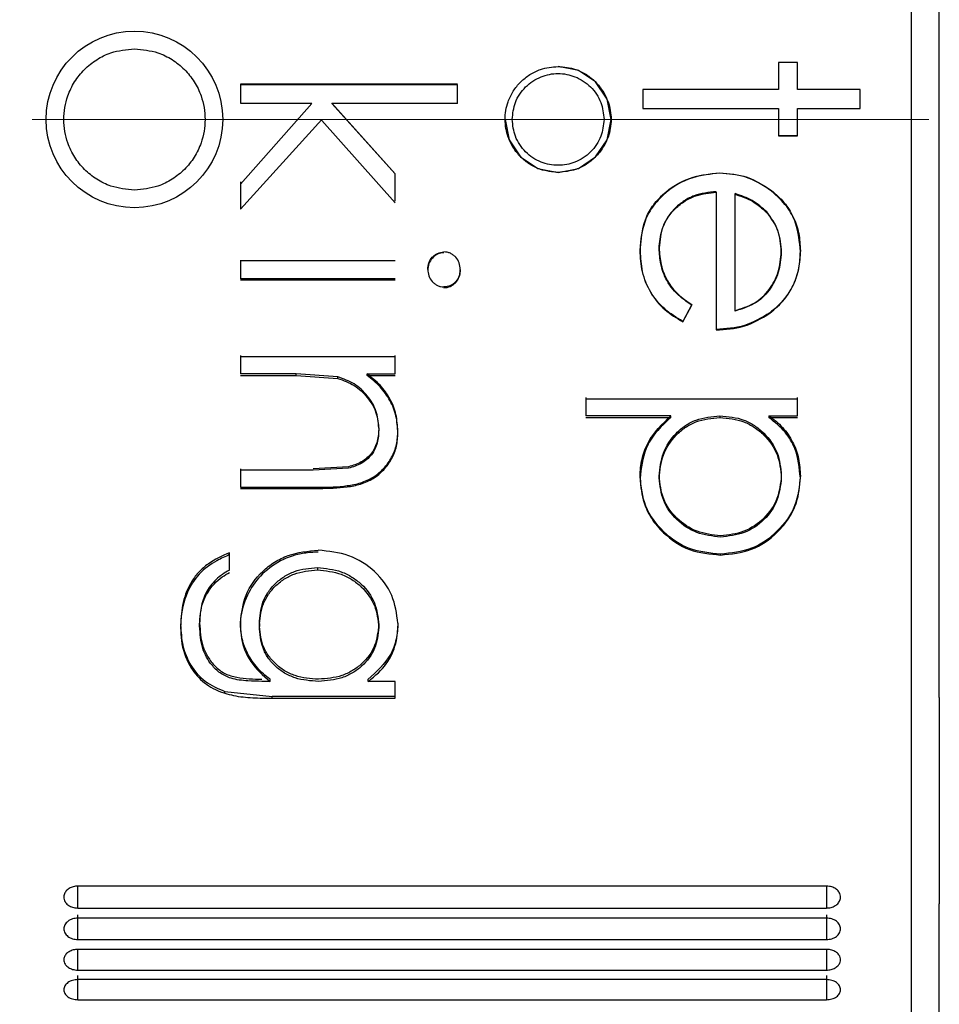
# Model space of a CAD drawing. Header units: inches. Extents: x 0.2 to 16.8, y 0.3 to 10.9.
# Tile 3 of 19: x 4.82 to 5.333, y 1.057 to 1.606. Entities that reach past the tile are written whole.
import ezdxf

# ---------------------------------------------------------------- set-up
doc = ezdxf.new("R2010")
doc.units = ezdxf.units.IN
doc.header["$MEASUREMENT"] = 0
doc.linetypes.add('CENTERX2', pattern=[0.8, 0.5, -0.1, 0.1, -0.1])

msp = doc.modelspace()

# ---------------------------------------------------------------- linework, layer by layer
at = {"color": 7, "linetype": 'Continuous', "lineweight": 25}
for p, q in [((5.33275, 1.22845), (5.33275, 2.31055)), ((5.31705, 2.23977), (5.31705, 0.86181)), ((5.25375, 1.58259), (5.24315, 1.58259)), ((5.24315, 1.58259), (5.24315, 1.56745)), ((5.25375, 1.56745), (5.25375, 1.58259)), ((5.06417, 1.57038), (4.94303, 1.57038)), ((4.94303, 1.57038), (4.94303, 1.55979)), ((4.94303, 1.57032), (5.06417, 1.57032)), ((5.06417, 1.55972), (5.06417, 1.57032)), ((5.24315, 1.56745), (5.16744, 1.56745)), ((5.16744, 1.56745), (5.16744, 1.55685)), ((5.28858, 1.56745), (5.25375, 1.56745)), ((5.28858, 1.55685), (5.28858, 1.56745)), ((4.94303, 1.55979), (4.9828, 1.55979)), ((4.9828, 1.55958), (4.94303, 1.51461)), ((5.02934, 1.52049), (4.99413, 1.55979)), ((4.99413, 1.55979), (5.06417, 1.55979)), ((4.99413, 1.55979), (4.99413, 1.55972)), ((4.99413, 1.55972), (5.02934, 1.52045)), ((5.16744, 1.55685), (5.24315, 1.55685)), ((5.24315, 1.55685), (5.24315, 1.5417)), ((5.25375, 1.5417), (5.25375, 1.55685)), ((5.25375, 1.55685), (5.28858, 1.55685)), ((4.94303, 1.50069), (4.98846, 1.55084)), ((4.98846, 1.55023), (5.02934, 1.50421)), ((5.24315, 1.5417), (5.25375, 1.5417)), ((5.25375, 1.5417), (5.24315, 1.5417)), ((4.94303, 1.51592), (4.94303, 1.50069)), ((5.02934, 1.50524), (5.02934, 1.52049)), ((5.20832, 1.51017), (5.20832, 1.51051)), ((5.20832, 1.51017), (5.20832, 1.43345)), ((5.21892, 1.50906), (5.21892, 1.5094)), ((5.21892, 1.44393), (5.21892, 1.50906)), ((5.23657, 1.49881), (5.23657, 1.49919)), ((5.17652, 1.47878), (5.17652, 1.47919)), ((5.24466, 1.47666), (5.24466, 1.47707)), ((4.94303, 1.47241), (4.94303, 1.46189)), ((5.02934, 1.47194), (4.94303, 1.47194)), ((5.02934, 1.46189), (4.94303, 1.46189)), ((4.94303, 1.46142), (5.02934, 1.46142)), ((5.1947, 1.44759), (5.18975, 1.43822)), ((5.18975, 1.43794), (5.1947, 1.44725)), ((5.1947, 1.44725), (5.1947, 1.44759)), ((5.23828, 1.44273), (5.23828, 1.44305)), ((5.18975, 1.43794), (5.18975, 1.43822)), ((4.94303, 1.41915), (4.94303, 1.40887)), ((5.02934, 1.41842), (4.94303, 1.41842)), ((5.02934, 1.40887), (5.02934, 1.41915)), ((4.97424, 1.40887), (4.94303, 1.40887)), ((4.94303, 1.40802), (4.97424, 1.40802)), ((4.9974, 1.40728), (4.97424, 1.40887)), ((4.97424, 1.40802), (4.97424, 1.40887)), ((4.97424, 1.40802), (4.9974, 1.40642)), ((4.9974, 1.40642), (4.9974, 1.40728)), ((5.01377, 1.40887), (5.02934, 1.40887)), ((5.01377, 1.40802), (5.01377, 1.40887)), ((5.01377, 1.40802), (5.02934, 1.40802)), ((5.13564, 1.39574), (5.13564, 1.38555)), ((5.25375, 1.3949), (5.13564, 1.3949)), ((5.25375, 1.38555), (5.25375, 1.39574)), ((5.18308, 1.38555), (5.13564, 1.38555)), ((5.13564, 1.38458), (5.18308, 1.38458)), ((5.18308, 1.38458), (5.18308, 1.38555)), ((5.21041, 1.38555), (5.21041, 1.38458)), ((5.23778, 1.38555), (5.25375, 1.38555)), ((5.23778, 1.38555), (5.23778, 1.38458)), ((5.23778, 1.38458), (5.25375, 1.38458)), ((5.02026, 1.37879), (5.02026, 1.37785)), ((4.94303, 1.35597), (4.94303, 1.34569)), ((5.00327, 1.35719), (4.98363, 1.35597)), ((5.00327, 1.35638), (4.98363, 1.35518)), ((4.98363, 1.35518), (4.94303, 1.35518)), ((5.17652, 1.35196), (5.17652, 1.35089)), ((5.24466, 1.35212), (5.24466, 1.35105)), ((4.94303, 1.34569), (4.98711, 1.34569)), ((4.94303, 1.34503), (4.98711, 1.34503)), ((4.98711, 1.34503), (4.98711, 1.34569)), ((4.93697, 1.29955), (4.93697, 1.30923)), ((5.21083, 1.30794), (5.21083, 1.3084)), ((4.98604, 1.30093), (4.98604, 1.29962)), ((4.92032, 1.26829), (4.92032, 1.26989)), ((4.95363, 1.2697), (4.95363, 1.2681)), ((5.02026, 1.26912), (5.02026, 1.26752)), ((4.95957, 1.23748), (4.9551, 1.23748)), ((4.95957, 1.23748), (4.95957, 1.23868)), ((5.01425, 1.23748), (5.01425, 1.23868)), ((5.02934, 1.23748), (5.01425, 1.23748)), ((5.02934, 1.22806), (5.02934, 1.23748)), ((4.93437, 1.23187), (4.96085, 1.229)), ((4.93437, 1.23085), (4.93437, 1.23187)), ((5.02934, 1.229), (4.96085, 1.229)), ((4.96085, 1.22806), (4.96085, 1.229)), ((4.96085, 1.22806), (5.02934, 1.22806)), ((5.33275, 1.22845), (5.33275, 1.11337)), ((5.2698, 1.12335), (4.85248, 1.12335)), ((4.85248, 1.11111), (5.2698, 1.11111)), ((5.33275, 0.78813), (5.33275, 1.11337)), ((5.2698, 1.10546), (4.85248, 1.10546)), ((4.85248, 1.09356), (5.2698, 1.09356)), ((5.2698, 1.08807), (4.85248, 1.08807)), ((4.85248, 1.07652), (5.2698, 1.07652)), ((5.2698, 1.0712), (4.85248, 1.0712)), ((4.85248, 1.06002), (5.2698, 1.06002))]:
    msp.add_line(p, q, dxfattribs=at)
at = {"color": 7, "linetype": 'CENTERX2', "lineweight": 18}
msp.add_line((4.02694, 1.55079), (12.59575, 1.55079), dxfattribs=at)
at = {"color": 8, "linetype": 'Continuous', "lineweight": 25}
for p, q in [((4.85248, 1.11111), (4.85248, 1.12335)), ((5.2698, 1.12335), (5.2698, 1.11111)), ((4.85248, 1.09356), (4.85248, 1.10735)), ((5.2698, 1.10735), (5.2698, 1.09356)), ((4.85248, 1.07652), (4.85248, 1.08807)), ((5.2698, 1.08807), (5.2698, 1.07652)), ((4.85248, 1.06002), (4.85248, 1.07345)), ((5.2698, 1.07345), (5.2698, 1.06002))]:
    msp.add_line(p, q, dxfattribs=at)
at = {"color": 7, "linetype": 'Continuous', "lineweight": 25, "flags": 128}
msp.add_lwpolyline([(5.09067, 1.55079), (5.09292, 1.53949), (5.09932, 1.52991), (5.1089, 1.52351), (5.12019, 1.52126), (5.13149, 1.52351), (5.14107, 1.52991), (5.14747, 1.53949), (5.14972, 1.55079), (5.14747, 1.56209), (5.14107, 1.57167), (5.13149, 1.57807), (5.12019, 1.58032), (5.12019, 1.58032)], dxfattribs=at)
at = {"color": 7, "linetype": 'Continuous', "lineweight": 25}
msp.add_circle((4.88397, 1.55079), 0.04921, dxfattribs=at)
for points, knots in [([(4.88397, 1.51142), (4.87953, 1.51185), (4.87214, 1.51257), (4.86282, 1.5172), (4.85593, 1.5227), (4.85038, 1.52959), (4.84589, 1.53892), (4.84383, 1.55076), (4.84588, 1.56261), (4.85036, 1.57194), (4.85589, 1.57884), (4.86279, 1.58436), (4.87213, 1.58901), (4.87952, 1.58973), (4.88397, 1.59016)], [0, 0, 0, 0, 0.107644, 0.178699, 0.249777, 0.320906, 0.392037, 0.499741, 0.607565, 0.678658, 0.749778, 0.821009, 0.892246, 1, 1, 1, 1]), ([(4.88397, 1.59016), (4.88842, 1.58973), (4.89581, 1.58901), (4.90515, 1.58437), (4.91204, 1.57886), (4.91758, 1.57196), (4.92206, 1.56264), (4.92412, 1.5508), (4.92207, 1.53896), (4.91758, 1.52963), (4.91204, 1.52272), (4.90515, 1.51721), (4.89582, 1.51257), (4.88842, 1.51185), (4.88397, 1.51142)], [0, 0, 0, 0, 0.1077132, 0.1788733, 0.2500568, 0.3211198, 0.3921846, 0.499887, 0.607682, 0.6787937, 0.7499327, 0.8211057, 0.8922842, 1, 1, 1, 1]), ([(5.12019, 1.52126), (5.11686, 1.52159), (5.11132, 1.52212), (5.10433, 1.5256), (5.09916, 1.52972), (5.095, 1.53489), (5.09163, 1.54189), (5.09009, 1.55077), (5.09162, 1.55965), (5.09498, 1.56665), (5.09913, 1.57183), (5.1043, 1.57597), (5.11131, 1.57945), (5.11686, 1.57999), (5.12019, 1.58032)], [0, 0, 0, 0, 0.107663, 0.178708, 0.249777, 0.320903, 0.392042, 0.499738, 0.607554, 0.678652, 0.749776, 0.820993, 0.892225, 1, 1, 1, 1]), ([(5.0946, 1.55079), (5.09495, 1.55401), (5.09548, 1.55897), (5.09866, 1.56494), (5.10197, 1.569), (5.10604, 1.57233), (5.112, 1.57542), (5.12019, 1.577), (5.12838, 1.57542), (5.13434, 1.57234), (5.13841, 1.56901), (5.14172, 1.56495), (5.14491, 1.55898), (5.14544, 1.55401), (5.14579, 1.55079)], [0, 0, 0, 0, 0.119721, 0.184729, 0.25, 0.315008, 0.380279, 0.5, 0.619721, 0.684729, 0.75, 0.815008, 0.880279, 1, 1, 1, 1]), ([(5.12019, 1.58032), (5.12353, 1.57999), (5.12908, 1.57946), (5.13608, 1.57597), (5.14124, 1.57184), (5.1454, 1.56667), (5.14876, 1.55968), (5.1503, 1.5508), (5.14877, 1.54192), (5.1454, 1.53492), (5.14125, 1.52974), (5.13608, 1.52561), (5.12908, 1.52213), (5.12353, 1.52159), (5.12019, 1.52126)], [0, 0, 0, 0, 0.107734, 0.178883, 0.250057, 0.321118, 0.392191, 0.499887, 0.607671, 0.678786, 0.749928, 0.821088, 0.892263, 1, 1, 1, 1]), ([(5.14579, 1.55079), (5.14544, 1.54757), (5.14491, 1.54261), (5.14173, 1.53664), (5.13842, 1.53258), (5.13435, 1.52925), (5.12839, 1.52616), (5.12019, 1.52458), (5.11201, 1.52616), (5.10605, 1.52924), (5.10198, 1.53257), (5.09867, 1.53664), (5.09548, 1.5426), (5.09495, 1.54757), (5.0946, 1.55079)], [0, 0, 0, 0, 0.119721, 0.184729, 0.25, 0.315008, 0.380279, 0.5, 0.619721, 0.684729, 0.75, 0.815008, 0.880279, 1, 1, 1, 1]), ([(5.16592, 1.47787), (5.16639, 1.48366), (5.16709, 1.49234), (5.17263, 1.50263), (5.18042, 1.51114), (5.19299, 1.51922), (5.20457, 1.52044), (5.21036, 1.52105)], [0, 0, 0, 0, 0.249781, 0.374535, 0.500469, 0.750323, 1, 1, 1, 1]), ([(5.21036, 1.52077), (5.20524, 1.52029), (5.19368, 1.51921), (5.18047, 1.51107), (5.17173, 1.50116), (5.16681, 1.49048), (5.16625, 1.48228), (5.16592, 1.47746)], [0, 0, 0, 0, 0.220995, 0.49896, 0.644862, 0.791098, 1, 1, 1, 1]), ([(5.21036, 1.52105), (5.21559, 1.52064), (5.22606, 1.51982), (5.2348, 1.51405), (5.23918, 1.51117)], [0, 0, 0, 0, 0.50002, 1, 1, 1, 1]), ([(5.23918, 1.51083), (5.23436, 1.51397), (5.22555, 1.5197), (5.2151, 1.52044), (5.21036, 1.52077)], [0, 0, 0, 0, 0.546678, 1, 1, 1, 1]), ([(5.20832, 1.51051), (5.20415, 1.51008), (5.19789, 1.50945), (5.19045, 1.50559), (5.18555, 1.50167), (5.18152, 1.4969), (5.17748, 1.48957), (5.17691, 1.48335), (5.17652, 1.47919)], [0, 0, 0, 0, 0.2496054, 0.374645, 0.5000578, 0.6267867, 0.7505842, 1, 1, 1, 1]), ([(5.17652, 1.47878), (5.17681, 1.48234), (5.17727, 1.48824), (5.18096, 1.49578), (5.18539, 1.50122), (5.19084, 1.50551), (5.19839, 1.50923), (5.20449, 1.50981), (5.20832, 1.51017)], [0, 0, 0, 0, 0.213919, 0.354883, 0.499467, 0.634461, 0.770383, 1, 1, 1, 1]), ([(5.23918, 1.51117), (5.24162, 1.50904), (5.2465, 1.5048), (5.25166, 1.4965), (5.2548, 1.48727), (5.25511, 1.48083), (5.25526, 1.47761)], [0, 0, 0, 0, 0.250043, 0.499937, 0.749891, 1, 1, 1, 1]), ([(5.25526, 1.4772), (5.2548, 1.48256), (5.25402, 1.49142), (5.2478, 1.50303), (5.24219, 1.50811), (5.23918, 1.51083)], [0, 0, 0, 0, 0.415007, 0.68639, 1, 1, 1, 1]), ([(5.23657, 1.49919), (5.234, 1.50151), (5.22885, 1.50616), (5.22223, 1.50832), (5.21892, 1.5094)], [0, 0, 0, 0, 0.499167, 1, 1, 1, 1]), ([(5.21892, 1.50906), (5.22225, 1.50797), (5.22886, 1.5058), (5.23401, 1.50113), (5.23657, 1.49881)], [0, 0, 0, 0, 0.502842, 1, 1, 1, 1]), ([(5.24466, 1.47707), (5.24436, 1.48114), (5.24375, 1.48926), (5.23896, 1.49588), (5.23657, 1.49919)], [0, 0, 0, 0, 0.50017, 1, 1, 1, 1]), ([(5.23657, 1.49881), (5.23896, 1.49549), (5.24375, 1.48886), (5.24436, 1.48073), (5.24466, 1.47666)], [0, 0, 0, 0, 0.499709, 1, 1, 1, 1]), ([(5.04751, 1.4672), (5.04762, 1.46843), (5.04785, 1.47088), (5.04959, 1.47355), (5.05137, 1.47522), (5.05348, 1.47655), (5.05531, 1.47677), (5.05655, 1.47692)], [0, 0, 0, 0, 0.24988, 0.499788, 0.62887, 0.750665, 1, 1, 1, 1]), ([(5.06568, 1.4672), (5.06557, 1.46844), (5.06534, 1.4709), (5.06359, 1.47357), (5.06179, 1.47525), (5.06018, 1.47621), (5.05841, 1.47681), (5.05717, 1.47689), (5.05655, 1.47692)], [0, 0, 0, 0, 0.249492, 0.499013, 0.624926, 0.749479, 0.874743, 1, 1, 1, 1]), ([(5.18975, 1.43822), (5.18623, 1.44033), (5.1792, 1.44455), (5.17142, 1.45423), (5.16658, 1.46564), (5.16614, 1.47379), (5.16592, 1.47787)], [0, 0, 0, 0, 0.2502041, 0.5000196, 0.749842, 1, 1, 1, 1]), ([(5.16592, 1.47746), (5.16612, 1.47363), (5.16653, 1.4655), (5.17126, 1.45406), (5.1792, 1.44423), (5.18624, 1.44004), (5.18975, 1.43794)], [0, 0, 0, 0, 0.235191, 0.499269, 0.750013, 1, 1, 1, 1]), ([(5.17652, 1.47919), (5.17676, 1.47603), (5.17723, 1.46967), (5.18073, 1.46064), (5.18676, 1.453), (5.19205, 1.44939), (5.1947, 1.44759)], [0, 0, 0, 0, 0.248479, 0.500078, 0.74955, 1, 1, 1, 1]), ([(5.1947, 1.44725), (5.19248, 1.44875), (5.18707, 1.45242), (5.18064, 1.46013), (5.17714, 1.46971), (5.17672, 1.47589), (5.17652, 1.47877)], [0, 0, 0, 0, 0.210205, 0.512816, 0.773036, 1, 1, 1, 1]), ([(5.21892, 1.44425), (5.22256, 1.44538), (5.228, 1.44707), (5.23416, 1.45156), (5.23915, 1.45718), (5.24364, 1.46575), (5.24432, 1.47328), (5.24466, 1.47707)], [0, 0, 0, 0, 0.250009, 0.374157, 0.500415, 0.748033, 1, 1, 1, 1]), ([(5.25526, 1.47761), (5.25509, 1.47428), (5.25474, 1.46761), (5.25146, 1.45804), (5.24679, 1.45104), (5.24218, 1.4462), (5.23958, 1.4441), (5.23828, 1.44305)], [0, 0, 0, 0, 0.249995, 0.499859, 0.749667, 0.874825, 1, 1, 1, 1]), ([(5.23828, 1.44273), (5.24116, 1.44521), (5.24634, 1.44967), (5.2518, 1.45846), (5.25426, 1.46617), (5.25515, 1.47263), (5.25523, 1.47571), (5.25526, 1.4772)], [0, 0, 0, 0, 0.28382, 0.510665, 0.768638, 0.887679, 1, 1, 1, 1]), ([(5.05655, 1.47645), (5.05532, 1.4763), (5.05287, 1.47598), (5.04994, 1.4736), (5.04789, 1.47048), (5.04764, 1.46804), (5.04752, 1.46683)], [0, 0, 0, 0, 0.249677, 0.499613, 0.749856, 1, 1, 1, 1]), ([(5.24466, 1.47666), (5.24433, 1.4729), (5.24366, 1.4654), (5.2392, 1.45687), (5.23421, 1.45125), (5.22804, 1.44675), (5.22258, 1.44506), (5.21892, 1.44393)], [0, 0, 0, 0, 0.249399, 0.498276, 0.62441, 0.748678, 1, 1, 1, 1]), ([(5.04751, 1.4672), (5.04762, 1.46597), (5.04783, 1.4635), (5.04957, 1.46082), (5.05134, 1.45911), (5.05293, 1.45813), (5.05469, 1.4575), (5.05593, 1.45742), (5.05655, 1.45739)], [0, 0, 0, 0, 0.2496, 0.499078, 0.626555, 0.749496, 0.874769, 1, 1, 1, 1]), ([(5.06568, 1.4672), (5.06558, 1.46596), (5.06536, 1.46347), (5.06359, 1.46077), (5.0618, 1.45907), (5.05966, 1.45775), (5.0578, 1.45753), (5.05655, 1.45739)], [0, 0, 0, 0, 0.249971, 0.4998244, 0.6297384, 0.7505967, 1, 1, 1, 1]), ([(5.05655, 1.45691), (5.0578, 1.45706), (5.05966, 1.45728), (5.0618, 1.45861), (5.0636, 1.4603), (5.06536, 1.463), (5.06558, 1.46548), (5.06568, 1.46672)], [0, 0, 0, 0, 0.249403, 0.371474, 0.500174, 0.750028, 1, 1, 1, 1]), ([(5.23828, 1.44305), (5.23368, 1.44026), (5.22447, 1.43468), (5.21371, 1.43403), (5.20832, 1.4337)], [0, 0, 0, 0, 0.499413, 1, 1, 1, 1]), ([(5.20832, 1.43345), (5.21354, 1.43376), (5.2243, 1.43438), (5.23353, 1.4399), (5.23828, 1.44273)], [0, 0, 0, 0, 0.485082, 1, 1, 1, 1]), ([(5.02026, 1.37879), (5.01996, 1.38204), (5.01936, 1.38852), (5.01408, 1.39699), (5.00683, 1.40389), (5.00054, 1.40615), (4.9974, 1.40728)], [0, 0, 0, 0, 0.249892, 0.499873, 0.750013, 1, 1, 1, 1]), ([(4.9974, 1.40642), (5.00056, 1.40527), (5.00687, 1.40298), (5.01412, 1.39601), (5.01937, 1.38752), (5.01996, 1.38106), (5.02026, 1.37785)], [0, 0, 0, 0, 0.251462, 0.501886, 0.751797, 1, 1, 1, 1]), ([(5.03086, 1.377), (5.03066, 1.38012), (5.03026, 1.38635), (5.02678, 1.39518), (5.02122, 1.40292), (5.01626, 1.40688), (5.01377, 1.40887)], [0, 0, 0, 0, 0.250002, 0.4999044, 0.7498158, 1, 1, 1, 1]), ([(5.03086, 1.37606), (5.03066, 1.37918), (5.03026, 1.3854), (5.02678, 1.39424), (5.02123, 1.40201), (5.01626, 1.40601), (5.01377, 1.40802)], [0, 0, 0, 0, 0.250859, 0.499461, 0.749154, 1, 1, 1, 1]), ([(5.16592, 1.35171), (5.16597, 1.35333), (5.16605, 1.35658), (5.16721, 1.36298), (5.171, 1.3739), (5.17825, 1.38089), (5.18308, 1.38555)], [0, 0, 0, 0, 0.125487, 0.250965, 0.501422, 1, 1, 1, 1]), ([(5.18308, 1.38458), (5.18017, 1.38194), (5.17464, 1.37692), (5.16755, 1.36553), (5.16655, 1.35636), (5.16592, 1.35064)], [0, 0, 0, 0, 0.295824, 0.561356, 1, 1, 1, 1]), ([(5.17652, 1.35196), (5.17701, 1.3563), (5.17799, 1.36498), (5.18421, 1.37451), (5.19102, 1.38024), (5.19903, 1.3845), (5.20586, 1.38513), (5.21041, 1.38555)], [0, 0, 0, 0, 0.249531, 0.499544, 0.624818, 0.750345, 1, 1, 1, 1]), ([(5.17652, 1.35089), (5.17701, 1.3552), (5.17797, 1.36385), (5.18418, 1.37342), (5.19098, 1.37919), (5.199, 1.38352), (5.20584, 1.38416), (5.21041, 1.38458)], [0, 0, 0, 0, 0.248608, 0.498522, 0.623977, 0.749232, 1, 1, 1, 1]), ([(5.21041, 1.38555), (5.21497, 1.38514), (5.22178, 1.38454), (5.22982, 1.38026), (5.23672, 1.37464), (5.2434, 1.36525), (5.24424, 1.3565), (5.24466, 1.35212)], [0, 0, 0, 0, 0.249764, 0.373029, 0.500649, 0.750215, 1, 1, 1, 1]), ([(5.21041, 1.38458), (5.21497, 1.38417), (5.22179, 1.38356), (5.22982, 1.37925), (5.23672, 1.37359), (5.2434, 1.36417), (5.24424, 1.35543), (5.24466, 1.35105)], [0, 0, 0, 0, 0.24993, 0.373161, 0.500288, 0.749808, 1, 1, 1, 1]), ([(5.23778, 1.38555), (5.23912, 1.38455), (5.24179, 1.38255), (5.24658, 1.37794), (5.25138, 1.37114), (5.25473, 1.36179), (5.25508, 1.35528), (5.25526, 1.35202)], [0, 0, 0, 0, 0.125189, 0.250343, 0.500076, 0.749985, 1, 1, 1, 1]), ([(5.25526, 1.35096), (5.25473, 1.35652), (5.25385, 1.36557), (5.24693, 1.37716), (5.24096, 1.38201), (5.23778, 1.38458)], [0, 0, 0, 0, 0.425932, 0.694482, 1, 1, 1, 1]), ([(5.02026, 1.37879), (5.02012, 1.37631), (5.01984, 1.37135), (5.01711, 1.36558), (5.01364, 1.36191), (5.0105, 1.35974), (5.00698, 1.35815), (5.0045, 1.35751), (5.00327, 1.35719)], [0, 0, 0, 0, 0.249923, 0.499182, 0.621045, 0.749562, 0.874754, 1, 1, 1, 1]), ([(4.98711, 1.34569), (4.99228, 1.3458), (5.00003, 1.34597), (5.01022, 1.34793), (5.01731, 1.35113), (5.02325, 1.35608), (5.02766, 1.36232), (5.03044, 1.36946), (5.03072, 1.37449), (5.03086, 1.377)], [0, 0, 0, 0, 0.2501713, 0.3752474, 0.5001584, 0.624676, 0.7498726, 0.8749339, 1, 1, 1, 1]), ([(4.98711, 1.34503), (4.99227, 1.34513), (5.00002, 1.3453), (5.01019, 1.34722), (5.01728, 1.35037), (5.02323, 1.35526), (5.02765, 1.36144), (5.03044, 1.36854), (5.03072, 1.37355), (5.03086, 1.37606)], [0, 0, 0, 0, 0.249869, 0.374574, 0.499542, 0.624203, 0.749504, 0.874607, 1, 1, 1, 1]), ([(5.02026, 1.37785), (5.02012, 1.37538), (5.01984, 1.37044), (5.01711, 1.36469), (5.01364, 1.36107), (5.01051, 1.35892), (5.00699, 1.35734), (5.00451, 1.3567), (5.00327, 1.35638)], [0, 0, 0, 0, 0.2495898, 0.4987352, 0.6217555, 0.7486413, 0.8737788, 1, 1, 1, 1]), ([(5.21083, 1.3084), (5.2049, 1.30897), (5.19303, 1.31011), (5.17835, 1.32044), (5.16771, 1.3346), (5.16652, 1.346), (5.16592, 1.35171)], [0, 0, 0, 0, 0.250008, 0.499955, 0.749947, 1, 1, 1, 1]), ([(5.16592, 1.35064), (5.16631, 1.34601), (5.16697, 1.33812), (5.17213, 1.32789), (5.18017, 1.31846), (5.19303, 1.3096), (5.20489, 1.30849), (5.21083, 1.30794)], [0, 0, 0, 0, 0.205086, 0.349411, 0.50049, 0.750082, 1, 1, 1, 1]), ([(5.21071, 1.31859), (5.20625, 1.31914), (5.19726, 1.32025), (5.18592, 1.32794), (5.17803, 1.33895), (5.17703, 1.34762), (5.17652, 1.35196)], [0, 0, 0, 0, 0.248012, 0.499913, 0.749975, 1, 1, 1, 1]), ([(5.21071, 1.31791), (5.20621, 1.31846), (5.19721, 1.31956), (5.1859, 1.32713), (5.17804, 1.33796), (5.17703, 1.34658), (5.17652, 1.35089)], [0, 0, 0, 0, 0.2504381, 0.4998313, 0.749611, 1, 1, 1, 1]), ([(5.24466, 1.35212), (5.2442, 1.34777), (5.24326, 1.33909), (5.23553, 1.32796), (5.2242, 1.32019), (5.21519, 1.31912), (5.21071, 1.31859)], [0, 0, 0, 0, 0.250114, 0.500063, 0.751917, 1, 1, 1, 1]), ([(5.24466, 1.35105), (5.2442, 1.34674), (5.24326, 1.33812), (5.23557, 1.32716), (5.22426, 1.3195), (5.21523, 1.31844), (5.21071, 1.31791)], [0, 0, 0, 0, 0.249697, 0.499259, 0.74983, 1, 1, 1, 1]), ([(5.25526, 1.35202), (5.25468, 1.34634), (5.2535, 1.33497), (5.24307, 1.32075), (5.22858, 1.31023), (5.21675, 1.30901), (5.21083, 1.3084)], [0, 0, 0, 0, 0.250063, 0.500098, 0.750103, 1, 1, 1, 1]), ([(5.21083, 1.30794), (5.21674, 1.30853), (5.22856, 1.30971), (5.24121, 1.31869), (5.24907, 1.32813), (5.25424, 1.33834), (5.25489, 1.34628), (5.25526, 1.35096)], [0, 0, 0, 0, 0.249532, 0.498987, 0.647678, 0.792271, 1, 1, 1, 1]), ([(4.93697, 1.30923), (4.93281, 1.30736), (4.92658, 1.30455), (4.9198, 1.29871), (4.9146, 1.29171), (4.91044, 1.28163), (4.90996, 1.27319), (4.90972, 1.26896)], [0, 0, 0, 0, 0.250021, 0.373792, 0.500163, 0.749908, 1, 1, 1, 1]), ([(4.93703, 1.30814), (4.93465, 1.30708), (4.92845, 1.3043), (4.9194, 1.29784), (4.91224, 1.28593), (4.90985, 1.27531), (4.90974, 1.26864), (4.90972, 1.26737)], [0, 0, 0, 0, 0.143461, 0.372802, 0.603202, 0.924549, 1, 1, 1, 1]), ([(4.94303, 1.2702), (4.94367, 1.27544), (4.94496, 1.28594), (4.95312, 1.29732), (4.96189, 1.30413), (4.97208, 1.30925), (4.98073, 1.31007), (4.98647, 1.31062)], [0, 0, 0, 0, 0.249722, 0.499516, 0.625155, 0.751542, 1, 1, 1, 1]), ([(4.98647, 1.30954), (4.98382, 1.30942), (4.97655, 1.30909), (4.96493, 1.30517), (4.95382, 1.29686), (4.94609, 1.28538), (4.94322, 1.27552), (4.94306, 1.26975), (4.94303, 1.2686)], [0, 0, 0, 0, 0.115556, 0.316569, 0.526484, 0.724733, 0.944804, 1, 1, 1, 1]), ([(5.03086, 1.26989), (5.03016, 1.27521), (5.02877, 1.28584), (5.01862, 1.29933), (5.00396, 1.30881), (4.9923, 1.31001), (4.98647, 1.31062)], [0, 0, 0, 0, 0.2499402, 0.5000817, 0.7500681, 1, 1, 1, 1]), ([(4.93697, 1.29955), (4.93562, 1.29877), (4.93291, 1.2972), (4.92816, 1.29326), (4.92349, 1.28719), (4.92071, 1.27867), (4.92045, 1.27282), (4.92032, 1.26989)], [0, 0, 0, 0, 0.1252038, 0.2504038, 0.4999205, 0.7498036, 1, 1, 1, 1]), ([(4.92032, 1.26829), (4.92041, 1.27072), (4.92065, 1.27723), (4.92396, 1.28734), (4.93087, 1.29462), (4.93566, 1.29744), (4.93704, 1.29825)], [0, 0, 0, 0, 0.207544, 0.557539, 0.872208, 1, 1, 1, 1]), ([(4.95363, 1.2697), (4.95396, 1.27374), (4.95445, 1.2798), (4.95823, 1.28715), (4.96225, 1.29201), (4.96724, 1.296), (4.975, 1.29999), (4.98162, 1.30055), (4.98604, 1.30093)], [0, 0, 0, 0, 0.2497746, 0.3747809, 0.5002897, 0.6271335, 0.7507231, 1, 1, 1, 1]), ([(4.95363, 1.2681), (4.95395, 1.2721), (4.95444, 1.27814), (4.95817, 1.28554), (4.96218, 1.29047), (4.96716, 1.29455), (4.97495, 1.29865), (4.98159, 1.29923), (4.98604, 1.29962)], [0, 0, 0, 0, 0.247389, 0.372744, 0.498156, 0.625627, 0.749236, 1, 1, 1, 1]), ([(4.98604, 1.30093), (4.99058, 1.30048), (4.99739, 1.29981), (5.0054, 1.29576), (5.01232, 1.29049), (5.01882, 1.28154), (5.01977, 1.27327), (5.02026, 1.26912)], [0, 0, 0, 0, 0.249641, 0.374783, 0.500558, 0.749398, 1, 1, 1, 1]), ([(4.98604, 1.29962), (4.99058, 1.29917), (4.99739, 1.29848), (5.00539, 1.29436), (5.01232, 1.289), (5.01882, 1.27995), (5.01978, 1.27167), (5.02026, 1.26752)], [0, 0, 0, 0, 0.24962, 0.374779, 0.500145, 0.749642, 1, 1, 1, 1]), ([(4.90972, 1.26896), (4.90994, 1.26509), (4.91039, 1.25734), (4.91487, 1.24635), (4.9228, 1.23689), (4.93051, 1.23354), (4.93437, 1.23187)], [0, 0, 0, 0, 0.250497, 0.500614, 0.750294, 1, 1, 1, 1]), ([(4.92032, 1.26989), (4.92059, 1.26557), (4.92099, 1.25907), (4.92472, 1.25109), (4.92872, 1.24575), (4.93419, 1.24151), (4.94332, 1.23892), (4.95038, 1.23878), (4.9551, 1.23868)], [0, 0, 0, 0, 0.249818, 0.376094, 0.500099, 0.625025, 0.749833, 1, 1, 1, 1]), ([(4.9551, 1.23748), (4.95246, 1.23753), (4.94667, 1.23765), (4.93853, 1.23861), (4.93154, 1.24193), (4.92589, 1.24754), (4.92107, 1.25637), (4.92059, 1.26405), (4.92032, 1.26829)], [0, 0, 0, 0, 0.140585, 0.309188, 0.431651, 0.553361, 0.753293, 1, 1, 1, 1]), ([(4.95957, 1.23868), (4.9583, 1.23965), (4.95577, 1.2416), (4.95133, 1.24607), (4.94697, 1.25253), (4.94363, 1.26115), (4.94323, 1.26718), (4.94303, 1.2702)], [0, 0, 0, 0, 0.125159, 0.250312, 0.500173, 0.750079, 1, 1, 1, 1]), ([(4.94303, 1.2686), (4.94316, 1.26619), (4.94356, 1.25921), (4.94803, 1.24757), (4.95562, 1.24094), (4.95957, 1.23748)], [0, 0, 0, 0, 0.20094, 0.583781, 1, 1, 1, 1]), ([(4.98666, 1.23868), (4.98218, 1.239), (4.97548, 1.23947), (4.96752, 1.24329), (4.96239, 1.24721), (4.95828, 1.25207), (4.95443, 1.25948), (4.95395, 1.26562), (4.95363, 1.2697)], [0, 0, 0, 0, 0.249498, 0.373887, 0.499907, 0.624408, 0.750321, 1, 1, 1, 1]), ([(4.98666, 1.23748), (4.98219, 1.23779), (4.97548, 1.23825), (4.96753, 1.24198), (4.9624, 1.24582), (4.95829, 1.25059), (4.95444, 1.25791), (4.95395, 1.26403), (4.95363, 1.2681)], [0, 0, 0, 0, 0.249201, 0.373789, 0.49959, 0.624208, 0.749774, 1, 1, 1, 1]), ([(5.02026, 1.26912), (5.01977, 1.26512), (5.01881, 1.25709), (5.01249, 1.2484), (5.00564, 1.24332), (4.99773, 1.23957), (4.99108, 1.23904), (4.98666, 1.23868)], [0, 0, 0, 0, 0.248117, 0.499313, 0.623918, 0.750171, 1, 1, 1, 1]), ([(5.03086, 1.26989), (5.03081, 1.26839), (5.03071, 1.26539), (5.02966, 1.25948), (5.02617, 1.24932), (5.01901, 1.24293), (5.01425, 1.23868)], [0, 0, 0, 0, 0.125496, 0.250996, 0.501513, 1, 1, 1, 1]), ([(5.01425, 1.23748), (5.01622, 1.23904), (5.02168, 1.24337), (5.02829, 1.25234), (5.03064, 1.26174), (5.03081, 1.26702), (5.03085, 1.26828)], [0, 0, 0, 0, 0.201629, 0.557532, 0.893863, 1, 1, 1, 1]), ([(4.90972, 1.26737), (4.90981, 1.26497), (4.91008, 1.25771), (4.91347, 1.24706), (4.9214, 1.23718), (4.92902, 1.23269), (4.93357, 1.23112), (4.93437, 1.23085)], [0, 0, 0, 0, 0.156223, 0.4726, 0.71048, 0.94913, 1, 1, 1, 1]), ([(5.02026, 1.26752), (5.01978, 1.26356), (5.01882, 1.25558), (5.01252, 1.24703), (5.00569, 1.24204), (4.99778, 1.23836), (4.9911, 1.23783), (4.98666, 1.23748)], [0, 0, 0, 0, 0.24736, 0.497956, 0.62291, 0.74901, 1, 1, 1, 1]), ([(4.93437, 1.23085), (4.93599, 1.23041), (4.94105, 1.22903), (4.94999, 1.22823), (4.95721, 1.22812), (4.96085, 1.22806)], [0, 0, 0, 0, 0.190006, 0.592355, 1, 1, 1, 1]), ([(4.85248, 1.12335), (4.85159, 1.12328), (4.84982, 1.12315), (4.84747, 1.12208), (4.84567, 1.12052), (4.84477, 1.11879), (4.8446, 1.11765), (4.8446, 1.1172), (4.8446, 1.1172)], [0, 0, 0, 0, 0.214691, 0.429382, 0.644075, 0.858766, 0.99968, 1, 1, 1, 1]), ([(5.27768, 1.1172), (5.27768, 1.1172), (5.27768, 1.11721), (5.27768, 1.11722), (5.27768, 1.11726), (5.27767, 1.11743), (5.27762, 1.11812), (5.27725, 1.11945), (5.27603, 1.12115), (5.27401, 1.12253), (5.27181, 1.12325), (5.27036, 1.12332), (5.2698, 1.12335)], [0, 0, 0, 0, 0.00032, 0.000959, 0.003515, 0.01374, 0.054659, 0.219632, 0.434194, 0.648757, 0.863326, 1, 1, 1, 1]), ([(4.8446, 1.1172), (4.8446, 1.1172), (4.8446, 1.1172), (4.8446, 1.11719), (4.8446, 1.11715), (4.84461, 1.11697), (4.84466, 1.11628), (4.84503, 1.11496), (4.84625, 1.11328), (4.84827, 1.11192), (4.85047, 1.11121), (4.85192, 1.11114), (4.85248, 1.11111)], [0, 0, 0, 0, 0.00032, 0.000959, 0.003515, 0.01374, 0.054659, 0.219632, 0.434194, 0.648757, 0.863326, 1, 1, 1, 1]), ([(5.2698, 1.11111), (5.27069, 1.11118), (5.27246, 1.11131), (5.27481, 1.11236), (5.27661, 1.1139), (5.27751, 1.11562), (5.27768, 1.11675), (5.27768, 1.1172), (5.27768, 1.1172)], [0, 0, 0, 0, 0.214691, 0.429382, 0.644075, 0.858766, 0.99968, 1, 1, 1, 1]), ([(4.85248, 1.10546), (4.85144, 1.10538), (4.84937, 1.10521), (4.84679, 1.10379), (4.84492, 1.10184), (4.84471, 1.10026), (4.8446, 1.09948)], [0, 0, 0, 0, 0.25061, 0.49971, 0.7498, 1, 1, 1, 1]), ([(5.27768, 1.09948), (5.27757, 1.10026), (5.27736, 1.10184), (5.27549, 1.10379), (5.27291, 1.10521), (5.27084, 1.10538), (5.2698, 1.10546)], [0, 0, 0, 0, 0.250235, 0.500412, 0.749425, 1, 1, 1, 1]), ([(4.8446, 1.09948), (4.84471, 1.0987), (4.84492, 1.09713), (4.84679, 1.0952), (4.84937, 1.0938), (4.85144, 1.09364), (4.85248, 1.09356)], [0, 0, 0, 0, 0.250235, 0.500412, 0.749425, 1, 1, 1, 1]), ([(5.2698, 1.09356), (5.27084, 1.09364), (5.27291, 1.0938), (5.27549, 1.0952), (5.27736, 1.09713), (5.27757, 1.0987), (5.27768, 1.09948)], [0, 0, 0, 0, 0.25061, 0.49971, 0.7498, 1, 1, 1, 1]), ([(4.85248, 1.08807), (4.85159, 1.088), (4.84982, 1.08787), (4.84747, 1.08687), (4.84567, 1.08539), (4.84477, 1.08376), (4.8446, 1.08269), (4.8446, 1.08227), (4.8446, 1.08226)], [0, 0, 0, 0, 0.214691, 0.429382, 0.6440747, 0.8587662, 0.9996803, 1, 1, 1, 1]), ([(5.27768, 1.08226), (5.27768, 1.08227), (5.27768, 1.08227), (5.27768, 1.08228), (5.27768, 1.08232), (5.27767, 1.08248), (5.27762, 1.08313), (5.27725, 1.08439), (5.27603, 1.08599), (5.27401, 1.08729), (5.27181, 1.08797), (5.27036, 1.08804), (5.2698, 1.08807)], [0, 0, 0, 0, 0.00032, 0.000959, 0.003515, 0.01374, 0.054659, 0.219632, 0.434194, 0.648757, 0.863326, 1, 1, 1, 1]), ([(4.8446, 1.08226), (4.8446, 1.08226), (4.8446, 1.08226), (4.8446, 1.08225), (4.8446, 1.08221), (4.84461, 1.08205), (4.84466, 1.0814), (4.84503, 1.08015), (4.84625, 1.07857), (4.84827, 1.07728), (4.85047, 1.07661), (4.85192, 1.07655), (4.85248, 1.07652)], [0, 0, 0, 0, 0.00032, 0.000959, 0.003515, 0.01374, 0.054659, 0.219632, 0.434194, 0.648757, 0.863326, 1, 1, 1, 1]), ([(5.2698, 1.07652), (5.27069, 1.07658), (5.27246, 1.07671), (5.27481, 1.0777), (5.27661, 1.07915), (5.27751, 1.08077), (5.27768, 1.08184), (5.27768, 1.08226), (5.27768, 1.08226)], [0, 0, 0, 0, 0.214691, 0.429382, 0.644075, 0.858766, 0.99968, 1, 1, 1, 1]), ([(4.85248, 1.0712), (4.85144, 1.07112), (4.84937, 1.07096), (4.84679, 1.06963), (4.84492, 1.06779), (4.84471, 1.06631), (4.8446, 1.06558)], [0, 0, 0, 0, 0.2506097, 0.4997101, 0.7497998, 1, 1, 1, 1]), ([(5.27768, 1.06558), (5.27757, 1.06631), (5.27736, 1.06779), (5.27549, 1.06963), (5.27291, 1.07097), (5.27084, 1.07112), (5.2698, 1.0712)], [0, 0, 0, 0, 0.250235, 0.500412, 0.749425, 1, 1, 1, 1]), ([(4.8446, 1.06558), (4.84471, 1.06484), (4.84492, 1.06337), (4.84679, 1.06156), (4.84937, 1.06025), (4.85144, 1.06009), (4.85248, 1.06002)], [0, 0, 0, 0, 0.250235, 0.500412, 0.749425, 1, 1, 1, 1]), ([(5.2698, 1.06002), (5.27084, 1.06009), (5.27291, 1.06025), (5.27549, 1.06156), (5.27736, 1.06337), (5.27757, 1.06484), (5.27768, 1.06558)], [0, 0, 0, 0, 0.25061, 0.49971, 0.7498, 1, 1, 1, 1])]:
    msp.add_open_spline(points, degree=3, knots=knots, dxfattribs=at)

doc.saveas('drawing.dxf')
